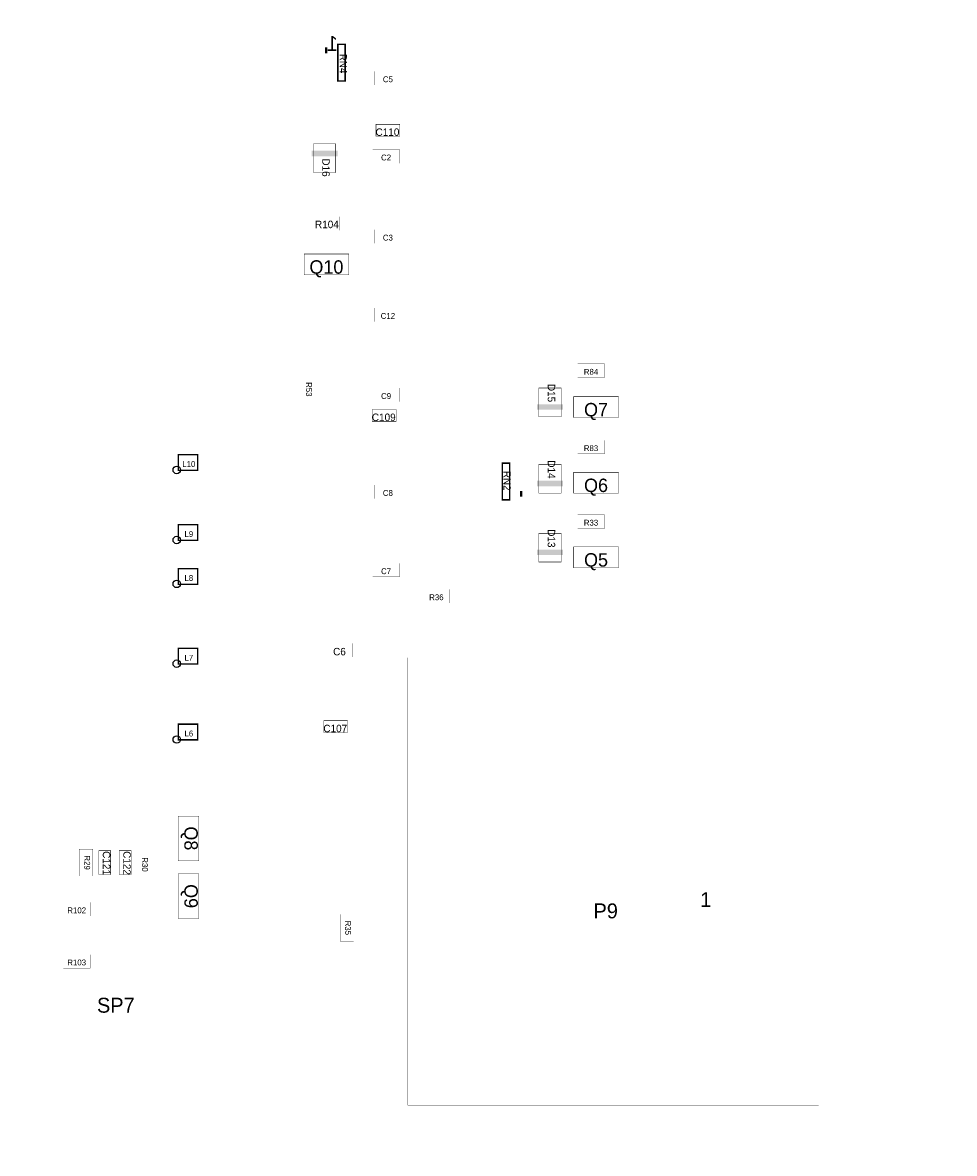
# Model space of a CAD drawing. Extents: x -13.3 to 13.3, y -14 to 14.
# Tile 1 of 3: x -13.3 to 0, y -14 to 2.2. Entities that reach past the tile are written whole.
import ezdxf
from ezdxf.enums import TextEntityAlignment as Align

# ---------------------------------------------------------------- set-up
doc = ezdxf.new("R2010")
doc.units = 0
doc.layers.get('0').update_dxf_attribs({"linetype": 'CONTINUOUS'})
doc.layers.add('ASSEMBLY_OUTLIN', color=15, linetype='CONTINUOUS')
doc.styles.add('STYLE_10', font='TXT', dxfattribs={"height": 0.105})
doc.styles.add('STYLE_12', font='TXT', dxfattribs={"height": 0.10668})
doc.styles.add('STYLE_13', font='TXT', dxfattribs={"height": 0.084})
doc.styles.add('STYLE_14', font='TXT', dxfattribs={"height": 0.084})
doc.styles.add('STYLE_2', font='TXT', dxfattribs={"height": 0.21})
doc.styles.add('STYLE_20', font='TXT', dxfattribs={"height": 0.2142})
doc.styles.add('STYLE_24', font='TXT', dxfattribs={"height": 0.21336})
doc.styles.add('STYLE_5', font='TXT', dxfattribs={"height": 0.192024})
doc.styles.add('STYLE_6', font='TXT', dxfattribs={"height": 0.21336})
doc.styles.add('STYLE_7', font='TXT', dxfattribs={"height": 0.10668})
doc.styles.add('STYLE_9', font='TXT', dxfattribs={"height": 0.192024})

# ---------------------------------------------------------------- blocks, each defined once
blk = doc.blocks.new('ROUND_1')
blk.add_circle((0, 0), 0.0533)

msp = doc.modelspace()

# ---------------------------------------------------------------- linework, layer by layer
at = {"layer": 'ASSEMBLY_OUTLIN'}
for points, const_width in [([(13.335, -14.028), (13.335, 14.028), (-13.335, 14.028), (-13.335, -14.028), (13.335, -14.028)], 0.002), ([(-8.99, 1.799), (-8.99, 1.717)], 0.0315), ([(-8.719, 1.318), (-8.719, 1.843), (-8.824, 1.843), (-8.824, 1.318), (-8.719, 1.318)], 0.0213), ([(-7.916, 1.263), (-7.916, 1.458), (-8.3, 1.458), (-8.3, 1.263), (-7.916, 1.263)], 0.002), ([(-7.937, 0.528), (-7.937, 0.699), (-8.278, 0.699), (-8.278, 0.528), (-7.937, 0.528)], 0.00533), ([(-8.855, 0.008), (-8.855, 0.419), (-9.174, 0.419), (-9.174, 0.008), (-8.855, 0.008)], 0.0063), ([(-7.942, 0.142), (-7.942, 0.338), (-8.326, 0.338), (-8.326, 0.142), (-7.942, 0.142)], 0.002), ([(-8.796, -0.818), (-8.796, -0.622), (-9.18, -0.622), (-9.18, -0.818), (-8.796, -0.818)], 0.002), ([(-7.916, -1.004), (-7.916, -0.809), (-8.3, -0.809), (-8.3, -1.004), (-7.916, -1.004)], 0.002), ([(-8.668, -1.456), (-8.668, -1.157), (-9.308, -1.157), (-9.308, -1.456), (-8.668, -1.456)], 0.00533), ([(-7.916, -2.125), (-7.916, -1.929), (-8.3, -1.929), (-8.3, -2.125), (-7.916, -2.125)], 0.002), ([(-5.008, -2.925), (-5.008, -2.729), (-5.393, -2.729), (-5.393, -2.925), (-5.008, -2.925)], 0.002), ([(-9.157, -3.286), (-9.157, -2.902), (-9.352, -2.902), (-9.352, -3.286), (-9.157, -3.286)], 0.002), ([(-5.628, -3.486), (-5.628, -3.075), (-5.947, -3.075), (-5.947, -3.486), (-5.628, -3.486)], 0.0063), ([(-7.942, -3.271), (-7.942, -3.076), (-8.326, -3.076), (-8.326, -3.271), (-7.942, -3.271)], 0.002), ([(-4.809, -3.498), (-4.809, -3.199), (-5.449, -3.199), (-5.449, -3.498), (-4.809, -3.498)], 0.00533), ([(-7.99, -3.552), (-7.99, -3.382), (-8.332, -3.382), (-8.332, -3.552), (-7.99, -3.552)], 0.00533), ([(-5.008, -4.018), (-5.008, -3.823), (-5.393, -3.823), (-5.393, -4.018), (-5.008, -4.018)], 0.002), ([(-10.831, -4.254), (-10.831, -4.029), (-11.108, -4.029), (-11.108, -4.254), (-10.831, -4.254)], 0.021), ([(-6.366, -4.676), (-6.366, -4.151), (-6.471, -4.151), (-6.471, -4.676), (-6.366, -4.676)], 0.0213), ([(-5.628, -4.58), (-5.628, -4.168), (-5.947, -4.168), (-5.947, -4.58), (-5.628, -4.58)], 0.0063), ([(-4.809, -4.581), (-4.809, -4.282), (-5.449, -4.282), (-5.449, -4.581), (-4.809, -4.581)], 0.00533), ([(-7.916, -4.658), (-7.916, -4.463), (-8.3, -4.463), (-8.3, -4.658), (-7.916, -4.658)], 0.002), ([(-6.2, -4.632), (-6.2, -4.55)], 0.0315), ([(-5.008, -5.085), (-5.008, -4.89), (-5.393, -4.89), (-5.393, -5.085), (-5.008, -5.085)], 0.002), ([(-10.831, -5.255), (-10.831, -5.031), (-11.108, -5.031), (-11.108, -5.255), (-10.831, -5.255)], 0.021), ([(-5.628, -5.566), (-5.628, -5.155), (-5.947, -5.155), (-5.947, -5.566), (-5.628, -5.566)], 0.0063), ([(-4.809, -5.647), (-4.809, -5.349), (-5.449, -5.349), (-5.449, -5.647), (-4.809, -5.647)], 0.00533), ([(-10.831, -5.885), (-10.831, -5.66), (-11.108, -5.66), (-11.108, -5.885), (-10.831, -5.885)], 0.021), ([(-7.942, -5.778), (-7.942, -5.583), (-8.326, -5.583), (-8.326, -5.778), (-7.942, -5.778)], 0.002), ([(-7.222, -6.152), (-7.222, -5.956), (-7.606, -5.956), (-7.606, -6.152), (-7.222, -6.152)], 0.002), ([(-10.831, -7.026), (-10.831, -6.801), (-11.108, -6.801), (-11.108, -7.026), (-10.831, -7.026)], 0.021), ([(-8.609, -6.925), (-8.609, -6.73), (-8.993, -6.73), (-8.993, -6.925), (-8.609, -6.925)], 0.002), ([(-1.942, -13.339), (-1.942, -6.934), (-7.822, -6.934), (-7.822, -13.339), (-1.942, -13.339)], 0.002), ([(-10.831, -8.111), (-10.831, -7.886), (-11.108, -7.886), (-11.108, -8.111), (-10.831, -8.111)], 0.021), ([(-8.684, -8.006), (-8.684, -7.836), (-9.025, -7.836), (-9.025, -8.006), (-8.684, -8.006)], 0.00533), ([(-10.812, -9.841), (-10.812, -9.201), (-11.111, -9.201), (-11.111, -9.841), (-10.812, -9.841)], 0.00533), ([(-12.331, -10.06), (-12.331, -9.676), (-12.526, -9.676), (-12.526, -10.06), (-12.331, -10.06)], 0.002), ([(-12.076, -10.039), (-12.076, -9.697), (-12.247, -9.697), (-12.247, -10.039), (-12.076, -10.039)], 0.00533), ([(-11.783, -10.039), (-11.783, -9.697), (-11.953, -9.697), (-11.953, -10.039), (-11.783, -10.039)], 0.00533), ([(-11.504, -10.087), (-11.504, -9.702), (-11.699, -9.702), (-11.699, -10.087), (-11.504, -10.087)], 0.002), ([(-10.812, -10.668), (-10.812, -10.028), (-11.111, -10.028), (-11.111, -10.668), (-10.812, -10.668)], 0.00533), ([(-12.369, -10.632), (-12.369, -10.437), (-12.754, -10.437), (-12.754, -10.632), (-12.369, -10.632)], 0.002), ([(-8.597, -10.993), (-8.597, -10.609), (-8.792, -10.609), (-8.792, -10.993), (-8.597, -10.993)], 0.002), ([(-12.369, -11.379), (-12.369, -11.184), (-12.754, -11.184), (-12.754, -11.379), (-12.369, -11.379)], 0.002)]:
    msp.add_lwpolyline(points, dxfattribs=dict(at, const_width=const_width))
for points in [[(-9.201, 0.24), (-9.201, 0.32), (-8.828, 0.24), (-8.828, 0.32)], [(-5.974, -3.387), (-5.974, -3.307), (-5.601, -3.387), (-5.601, -3.307)], [(-5.974, -4.481), (-5.974, -4.401), (-5.601, -4.481), (-5.601, -4.401)], [(-5.974, -5.467), (-5.974, -5.387), (-5.601, -5.467), (-5.601, -5.387)]]:
    msp.add_solid(points, dxfattribs=at)

# ---------------------------------------------------------------- block references
for p in [(-11.13, -4.248), (-11.13, -4.248), (-11.13, -5.25), (-11.13, -5.25), (-11.13, -5.879), (-11.13, -5.879), (-11.13, -7.02), (-11.13, -7.02), (-11.13, -8.105), (-11.13, -8.105)]:
    msp.add_blockref('ROUND_1', p, dxfattribs=at)

# ---------------------------------------------------------------- texts
at = {"layer": 'ASSEMBLY_OUTLIN', "style": 'STYLE_20', "text_generation_flag": 2}
msp.add_text('1', height=0.214, dxfattribs=at).set_placement((-8.902, 1.857), align=Align.MIDDLE_CENTER)
at = {"layer": 'ASSEMBLY_OUTLIN'}
for s, height, style, p in [('RN4', 0.105, 'STYLE_10', (-8.748, 1.568)), ('D16', 0.1067, 'STYLE_12', (-8.994, 0.08)), ('R53', 0.084, 'STYLE_14', (-9.238, -3.094)), ('D15', 0.1067, 'STYLE_12', (-5.767, -3.147)), ('D14', 0.1067, 'STYLE_12', (-5.767, -4.241)), ('RN2', 0.105, 'STYLE_10', (-6.402, -4.401)), ('D13', 0.1067, 'STYLE_12', (-5.767, -5.227)), ('Q8', 0.192, 'STYLE_9', (-10.925, -9.521)), ('R29', 0.084, 'STYLE_14', (-12.412, -9.868)), ('C121', 0.1067, 'STYLE_12', (-12.135, -9.874)), ('C122', 0.1067, 'STYLE_12', (-11.842, -9.874)), ('R30', 0.084, 'STYLE_14', (-11.585, -9.895)), ('Q9', 0.192, 'STYLE_9', (-10.925, -10.348)), ('R35', 0.084, 'STYLE_14', (-8.678, -10.801))]:
    msp.add_text(s, height=height, rotation=270, dxfattribs=dict(at, style=style)).set_placement(p, align=Align.MIDDLE_CENTER)
for s, height, style, p in [('C5', 0.084, 'STYLE_13', (-8.108, 1.344)), ('C110', 0.1067, 'STYLE_7', (-8.114, 0.587)), ('C2', 0.084, 'STYLE_13', (-8.134, 0.224)), ('R104', 0.1067, 'STYLE_7', (-8.981, -0.734)), ('C3', 0.084, 'STYLE_13', (-8.108, -0.923)), ('Q10', 0.192, 'STYLE_5', (-8.988, -1.343)), ('C12', 0.084, 'STYLE_13', (-8.108, -2.043)), ('R84', 0.084, 'STYLE_13', (-5.201, -2.843)), ('C9', 0.084, 'STYLE_13', (-8.134, -3.19)), ('Q7', 0.192, 'STYLE_5', (-5.129, -3.385)), ('C109', 0.1067, 'STYLE_7', (-8.167, -3.494)), ('R83', 0.084, 'STYLE_13', (-5.201, -3.936)), ('L10', 0.084, 'STYLE_13', (-10.957, -4.164)), ('Q6', 0.192, 'STYLE_5', (-5.129, -4.468)), ('C8', 0.084, 'STYLE_13', (-8.108, -4.577)), ('R33', 0.084, 'STYLE_13', (-5.201, -5.003)), ('L9', 0.084, 'STYLE_13', (-10.957, -5.165)), ('Q5', 0.192, 'STYLE_5', (-5.129, -5.535)), ('C7', 0.084, 'STYLE_13', (-8.134, -5.697)), ('L8', 0.084, 'STYLE_13', (-10.957, -5.794)), ('R36', 0.084, 'STYLE_13', (-7.414, -6.07)), ('C6', 0.1067, 'STYLE_7', (-8.801, -6.848)), ('L7', 0.084, 'STYLE_13', (-10.957, -6.936)), ('C107', 0.1067, 'STYLE_7', (-8.861, -7.948)), ('L6', 0.084, 'STYLE_13', (-10.957, -8.02)), ('R102', 0.084, 'STYLE_13', (-12.562, -10.551)), ('R103', 0.084, 'STYLE_13', (-12.562, -11.297)), ('SP7', 0.2134, 'STYLE_6', (-12.002, -11.909))]:
    msp.add_text(s, height=height, dxfattribs=dict(at, style=style)).set_placement(p, align=Align.MIDDLE_CENTER)
at = {"layer": 'ASSEMBLY_OUTLIN', "style": 'STYLE_2'}
msp.add_text('1', height=0.21, dxfattribs=at).set_placement((-3.481, -10.564), align=Align.BOTTOM_RIGHT)
at = {"layer": 'ASSEMBLY_OUTLIN', "style": 'STYLE_24'}
msp.add_text('P9', height=0.2134, dxfattribs=at).set_placement((-5.165, -10.452), align=Align.TOP_LEFT)

doc.saveas('drawing.dxf')
